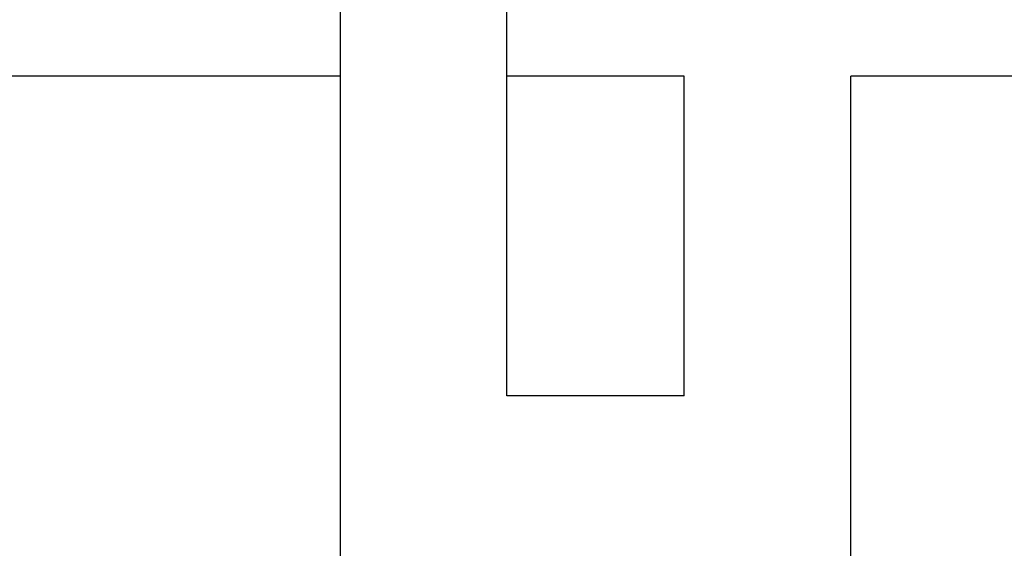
# Model space of a CAD drawing. Header units: millimetres. Extents: x -1200 to 89261, y -18765 to 52904.
# Tile 6 of 20: x 29190 to 31481, y 3465 to 4695. Entities that reach past the tile are written whole.
import ezdxf

# ---------------------------------------------------------------- set-up
doc = ezdxf.new("R2010")
doc.units = ezdxf.units.MM
doc.header["$LTSCALE"] = 15
doc.layers.add('T_zarizeni', color=4, linetype='Continuous')

msp = doc.modelspace()

# ---------------------------------------------------------------- linework, layer by layer
at = {"layer": 'T_zarizeni', "ltscale": 2}
for p, q in [((29936.30332512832, 3432.352823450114), (29936.30332512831, 6063.883024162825)), ((30323.7668567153, 3819.816355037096), (30323.76685671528, 6063.883024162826)), ((29936.30332512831, 4563.883024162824), (26240.85546334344, 4563.883024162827)), ((30736.30332512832, 4563.883024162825), (30323.7668567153, 4563.883024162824)), ((30736.30332512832, 3819.816355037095), (30736.30332512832, 4563.883024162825)), ((31123.76685671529, 3193.921448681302), (31123.7668567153, 4563.883024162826)), ((33615.44182368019, 4563.883024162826), (31123.7668567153, 4563.883024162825)), ((30736.30332512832, 3819.816355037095), (30323.7668567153, 3819.816355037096))]:
    msp.add_line(p, q, dxfattribs=at)

doc.saveas('drawing.dxf')
